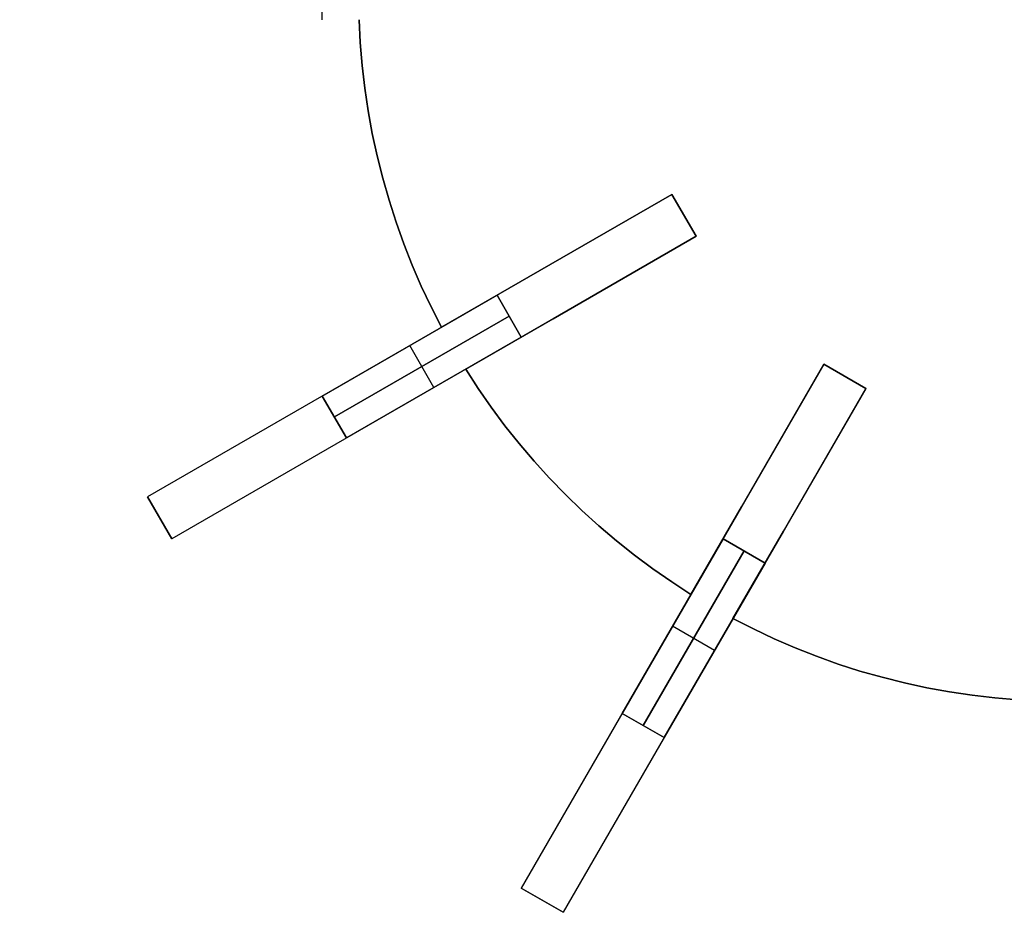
# Model space of a CAD drawing. Header units: millimetres. Extents: x 161 to 3923, y -487 to 1291.
# Tile 31 of 40: x 3303 to 3547, y 45 to 267. Entities that reach past the tile are written whole.
import ezdxf

# ---------------------------------------------------------------- set-up
doc = ezdxf.new("R2010")
doc.units = ezdxf.units.MM
doc.layers.add('Predeterminada', color=7, linetype='Continuous')

msp = doc.modelspace()

# ---------------------------------------------------------------- linework, layer by layer
at = {"layer": 'Predeterminada', "color": 254, "true_color": 0xf3e5b7}
for points in [[(3378.32, 266.76), (3378.32, 278.76)], [(3407.86, 190.51), (3405.27, 195.57), (3402.84, 200.72), (3400.58, 205.94), (3398.5, 211.23), (3396.58, 216.58), (3394.85, 222), (3393.29, 227.47), (3391.9, 232.98), (3390.7, 238.54), (3389.68, 244.14), (3388.84, 249.76), (3388.18, 255.41), (3387.71, 261.08), (3387.43, 266.76)], [(3387.43, 266.76), (3387.71, 261.08), (3388.18, 255.41), (3388.84, 249.76), (3389.68, 244.14), (3390.7, 238.54), (3391.9, 232.98), (3393.29, 227.47), (3394.85, 222), (3396.58, 216.58), (3398.5, 211.23), (3400.58, 205.94), (3402.84, 200.72), (3405.27, 195.57), (3407.86, 190.51)], [(3407.86, 190.51), (3405.27, 195.57), (3402.84, 200.72), (3400.58, 205.94), (3398.5, 211.23), (3396.58, 216.58), (3394.85, 222), (3393.29, 227.47), (3391.9, 232.98), (3390.7, 238.54), (3389.68, 244.14), (3388.84, 249.76), (3388.18, 255.41), (3387.71, 261.08), (3387.43, 266.76)], [(3464.93, 223.46), (3335.02, 148.46)], [(3464.93, 223.46), (3429.52, 203.02)], [(3429.52, 203.02), (3464.93, 223.46)], [(3470.93, 213.06), (3464.93, 223.46)], [(3470.93, 213.06), (3464.93, 223.46)], [(3470.93, 213.06), (3464.93, 223.46)], [(3464.93, 223.46), (3470.93, 213.06)], [(3470.93, 213.06), (3464.93, 223.46)], [(3470.93, 213.06), (3464.93, 223.46)], [(3470.93, 213.06), (3464.93, 223.46)], [(3470.93, 213.06), (3341.02, 138.06)], [(3435.52, 192.62), (3470.93, 213.06)], [(3470.93, 213.06), (3435.52, 192.62)], [(3429.52, 203.02), (3407.86, 190.51)], [(3407.86, 190.51), (3429.52, 203.02)], [(3421.62, 198.46), (3378.32, 173.46)], [(3378.32, 173.46), (3421.62, 198.46)], [(3427.62, 188.06), (3421.62, 198.46)], [(3421.62, 198.46), (3427.62, 188.06)], [(3381.32, 168.26), (3424.62, 193.26)], [(3424.62, 193.26), (3381.32, 168.26)], [(3413.86, 180.12), (3435.52, 192.62)], [(3435.52, 192.62), (3413.86, 180.12)], [(3384.32, 163.06), (3427.62, 188.06)], [(3427.62, 188.06), (3384.32, 163.06)], [(3405.97, 175.56), (3399.97, 185.96)], [(3405.97, 175.56), (3399.97, 185.96)], [(3502.63, 181.36), (3427.63, 51.46)], [(3502.63, 181.36), (3482.19, 145.96)], [(3482.19, 145.96), (3502.63, 181.36)], [(3513.02, 175.36), (3502.63, 181.36)], [(3513.02, 175.36), (3502.63, 181.36)], [(3513.02, 175.36), (3502.63, 181.36)], [(3502.63, 181.36), (3513.02, 175.36)], [(3513.02, 175.36), (3502.63, 181.36)], [(3513.02, 175.36), (3502.63, 181.36)], [(3513.02, 175.36), (3502.63, 181.36)], [(3469.68, 124.29), (3464.9, 127.38), (3460.23, 130.63), (3455.66, 134.02), (3451.21, 137.56), (3446.88, 141.24), (3442.66, 145.06), (3438.58, 149.02), (3434.62, 153.1), (3430.8, 157.32), (3427.12, 161.65), (3423.58, 166.1), (3420.19, 170.67), (3416.95, 175.34), (3413.86, 180.12)], [(3413.86, 180.12), (3416.95, 175.34), (3420.19, 170.67), (3423.58, 166.1), (3427.12, 161.65), (3430.8, 157.32), (3434.62, 153.1), (3438.58, 149.02), (3442.66, 145.06), (3446.88, 141.24), (3451.21, 137.56), (3455.66, 134.02), (3460.23, 130.63), (3464.9, 127.38), (3469.68, 124.29)], [(3469.68, 124.29), (3464.9, 127.38), (3460.23, 130.63), (3455.66, 134.02), (3451.21, 137.56), (3446.88, 141.24), (3442.66, 145.06), (3438.58, 149.02), (3434.62, 153.1), (3430.8, 157.32), (3427.12, 161.65), (3423.58, 166.1), (3420.19, 170.67), (3416.95, 175.34), (3413.86, 180.12)], [(3384.32, 163.06), (3378.32, 173.46)], [(3378.32, 173.46), (3384.32, 163.06)], [(3513.02, 175.36), (3438.02, 45.46)], [(3492.58, 139.96), (3513.02, 175.36)], [(3513.02, 175.36), (3492.58, 139.96)], [(3335.02, 148.46), (3341.02, 138.06)], [(3335.02, 148.46), (3341.02, 138.06)], [(3341.02, 138.06), (3335.02, 148.46)], [(3482.19, 145.96), (3469.68, 124.29)], [(3469.68, 124.29), (3482.19, 145.96)], [(3480.07, 118.29), (3492.58, 139.96)], [(3492.58, 139.96), (3480.07, 118.29)], [(3477.63, 138.06), (3452.63, 94.76)], [(3452.63, 94.76), (3477.63, 138.06)], [(3488.02, 132.06), (3477.63, 138.06)], [(3477.63, 138.06), (3488.02, 132.06)], [(3457.82, 91.76), (3482.82, 135.06)], [(3482.82, 135.06), (3457.82, 91.76)], [(3463.02, 88.76), (3488.02, 132.06)], [(3488.02, 132.06), (3463.02, 88.76)], [(3556.32, 97.86), (3550.64, 98.15), (3544.97, 98.62), (3539.32, 99.28), (3533.7, 100.12), (3528.1, 101.14), (3522.55, 102.34), (3517.03, 103.72), (3511.56, 105.28), (3506.14, 107.02), (3500.79, 108.94), (3495.5, 111.02), (3490.28, 113.28), (3485.13, 115.7), (3480.07, 118.29)], [(3480.07, 118.29), (3485.13, 115.7), (3490.28, 113.28), (3495.5, 111.02), (3500.79, 108.94), (3506.14, 107.02), (3511.56, 105.28), (3517.03, 103.72), (3522.55, 102.34), (3528.1, 101.14), (3533.7, 100.12), (3539.32, 99.28), (3544.97, 98.62), (3550.64, 98.15), (3556.32, 97.86)], [(3556.32, 97.86), (3550.64, 98.15), (3544.97, 98.62), (3539.32, 99.28), (3533.7, 100.12), (3528.1, 101.14), (3522.55, 102.34), (3517.03, 103.72), (3511.56, 105.28), (3506.14, 107.02), (3500.79, 108.94), (3495.5, 111.02), (3490.28, 113.28), (3485.13, 115.7), (3480.07, 118.29)], [(3475.52, 110.41), (3465.13, 116.41)], [(3475.52, 110.41), (3465.13, 116.41)], [(3463.02, 88.76), (3452.63, 94.76)], [(3452.63, 94.76), (3463.02, 88.76)], [(3427.63, 51.46), (3438.02, 45.46)], [(3438.02, 45.46), (3427.63, 51.46)], [(3438.02, 45.46), (3427.63, 51.46)]]:
    msp.add_lwpolyline(points, dxfattribs=at)
at = {"layer": 'Predeterminada', "color": 254, "true_color": 0xf3e5b7, "extrusion": (0, 1, 0)}
for points in [[(-3353.32, 361.18), (-3351.62, 361.21), (-3349.91, 361.3), (-3348.21, 361.44), (-3346.51, 361.65), (-3344.83, 361.91), (-3343.15, 362.23), (-3341.48, 362.6), (-3339.83, 363.04), (-3338.2, 363.52), (-3336.58, 364.07), (-3334.98, 364.67), (-3333.4, 365.32), (-3331.85, 366.03), (-3330.32, 366.79), (-3328.82, 367.6), (-3327.34, 368.46), (-3325.9, 369.37), (-3324.49, 370.33), (-3323.11, 371.34), (-3321.77, 372.4), (-3320.46, 373.5), (-3319.19, 374.64), (-3317.97, 375.83), (-3316.78, 377.05), (-3315.64, 378.32), (-3314.54, 379.63), (-3313.48, 380.97), (-3312.47, 382.35), (-3311.51, 383.76), (-3310.6, 385.2), (-3309.74, 386.68), (-3308.93, 388.18), (-3308.17, 389.71), (-3307.46, 391.26), (-3306.81, 392.84), (-3306.21, 394.44), (-3305.66, 396.06), (-3305.18, 397.69), (-3304.74, 399.34), (-3304.37, 401.01), (-3304.05, 402.69), (-3303.79, 404.37), (-3303.58, 406.07), (-3303.44, 407.77), (-3303.35, 409.47), (-3303.32, 411.18)], [(-3403.32, 811.18), (-3405.03, 811.15), (-3406.73, 811.06), (-3408.44, 810.92), (-3410.13, 810.72), (-3411.82, 810.45), (-3413.49, 810.14), (-3415.16, 809.76), (-3416.81, 809.33), (-3418.45, 808.84), (-3420.07, 808.29), (-3421.66, 807.69), (-3423.24, 807.04), (-3424.8, 806.33), (-3426.33, 805.58), (-3427.83, 804.76), (-3429.3, 803.9), (-3430.74, 802.99), (-3432.16, 802.03), (-3433.53, 801.02), (-3434.88, 799.97), (-3436.18, 798.87), (-3437.45, 797.72), (-3438.68, 796.54), (-3439.86, 795.31), (-3441.01, 794.04), (-3442.11, 792.74), (-3443.16, 791.39), (-3444.17, 790.01), (-3445.13, 788.6), (-3446.04, 787.16), (-3446.91, 785.69), (-3447.72, 784.18), (-3448.48, 782.66), (-3449.18, 781.1), (-3449.84, 779.52), (-3450.44, 777.92), (-3450.98, 776.31), (-3451.47, 774.67), (-3451.9, 773.02), (-3452.28, 771.35), (-3452.6, 769.68), (-3452.86, 767.99), (-3453.06, 766.29), (-3453.21, 764.59), (-3453.29, 762.89), (-3453.32, 761.18)]]:
    msp.add_lwpolyline(points, dxfattribs=at)
at = {"layer": 'Predeterminada', "color": 254, "true_color": 0xf3e5b7, "extrusion": (-0.5, 0.866025, -3.86967e-14)}
msp.add_lwpolyline([(-3112.44, 386.18), (-3112.41, 384.47), (-3112.33, 382.77), (-3112.18, 381.07), (-3111.98, 379.37), (-3111.71, 377.69), (-3111.4, 376.01), (-3111.02, 374.34), (-3110.59, 372.69), (-3110.1, 371.06), (-3109.55, 369.44), (-3108.96, 367.84), (-3108.3, 366.26), (-3107.6, 364.71), (-3106.84, 363.18), (-3106.02, 361.68), (-3105.16, 360.2), (-3104.25, 358.76), (-3103.29, 357.35), (-3102.28, 355.97), (-3101.23, 354.63), (-3100.13, 353.32), (-3098.98, 352.05), (-3097.8, 350.83), (-3096.57, 349.64), (-3095.3, 348.5), (-3094, 347.4), (-3092.65, 346.34), (-3091.28, 345.33), (-3089.86, 344.37), (-3088.42, 343.46), (-3086.95, 342.6), (-3085.44, 341.79), (-3083.92, 341.03), (-3082.36, 340.32), (-3080.78, 339.67), (-3079.19, 339.07), (-3077.57, 338.52), (-3075.93, 338.04), (-3074.28, 337.6), (-3072.61, 337.23), (-3070.94, 336.91), (-3069.25, 336.65), (-3067.55, 336.44), (-3065.85, 336.3), (-3064.15, 336.21), (-3062.44, 336.18)], dxfattribs=at)
at = {"layer": 'Predeterminada', "color": 254, "true_color": 0xf3e5b7, "extrusion": (-0.5, 0.866025, 1.80199e-14)}
msp.add_lwpolyline([(-3062.44, 786.18), (-3064.15, 786.15), (-3065.85, 786.06), (-3067.55, 785.92), (-3069.25, 785.72), (-3070.94, 785.45), (-3072.61, 785.14), (-3074.28, 784.76), (-3075.93, 784.33), (-3077.57, 783.84), (-3079.19, 783.29), (-3080.78, 782.69), (-3082.36, 782.04), (-3083.92, 781.33), (-3085.44, 780.58), (-3086.95, 779.76), (-3088.42, 778.9), (-3089.86, 777.99), (-3091.28, 777.03), (-3092.65, 776.02), (-3094, 774.97), (-3095.3, 773.87), (-3096.57, 772.72), (-3097.8, 771.54), (-3098.98, 770.31), (-3100.13, 769.04), (-3101.23, 767.74), (-3102.28, 766.39), (-3103.29, 765.01), (-3104.25, 763.6), (-3105.16, 762.16), (-3106.02, 760.69), (-3106.84, 759.18), (-3107.6, 757.66), (-3108.3, 756.1), (-3108.96, 754.52), (-3109.55, 752.92), (-3110.1, 751.31), (-3110.59, 749.67), (-3111.02, 748.02), (-3111.4, 746.35), (-3111.71, 744.68), (-3111.98, 742.99), (-3112.18, 741.29), (-3112.33, 739.59), (-3112.41, 737.89), (-3112.44, 736.18)], dxfattribs=at)
at = {"layer": 'Predeterminada', "color": 254, "true_color": 0xf3e5b7, "extrusion": (1, 0, 0)}
for points in [[(223.46, 614.18), (223.46, 386.18)], [(223.46, 736.18), (223.46, 626.18)], [(218.26, 614.18), (218.26, 386.18)], [(218.26, 736.18), (218.26, 626.18)], [(213.06, 614.18), (213.06, 386.18)], [(213.06, 736.18), (213.06, 626.18)], [(190.51, 614.18), (190.51, 626.18)], [(185.96, 336.18), (185.96, 786.18)], [(181.36, 614.18), (181.36, 361.18)], [(181.36, 711.18), (181.36, 626.18)], [(180.12, 614.18), (180.12, 626.18)], [(178.36, 614.18), (178.36, 361.18)], [(178.36, 711.18), (178.36, 626.18)], [(175.56, 336.18), (175.56, 786.18)], [(175.36, 614.18), (175.36, 361.18)], [(175.36, 711.18), (175.36, 626.18)], [(148.46, 386.18), (148.46, 736.18)], [(143.26, 386.18), (143.26, 736.18)], [(138.06, 386.18), (138.06, 736.18)], [(124.29, 614.18), (124.29, 626.18)], [(118.29, 614.18), (118.29, 626.18)], [(116.41, 311.18), (116.41, 761.18)], [(110.41, 311.18), (110.41, 761.18)], [(51.46, 361.18), (51.46, 711.18)], [(48.46, 361.18), (48.46, 711.18)], [(45.46, 361.18), (45.46, 711.18)]]:
    msp.add_lwpolyline(points, dxfattribs=at)
at = {"layer": 'Predeterminada', "color": 254, "true_color": 0xf3e5b7, "extrusion": (-0.5, 0.866025, -4.46886e-13)}
msp.add_lwpolyline([(-3112.44, 386.18), (-3112.41, 384.47), (-3112.33, 382.77), (-3112.18, 381.07), (-3111.98, 379.37), (-3111.71, 377.69), (-3111.4, 376.01), (-3111.02, 374.34), (-3110.59, 372.69), (-3110.1, 371.06), (-3109.55, 369.44), (-3108.96, 367.84), (-3108.3, 366.26), (-3107.6, 364.71), (-3106.84, 363.18), (-3106.02, 361.68), (-3105.16, 360.2), (-3104.25, 358.76), (-3103.29, 357.35), (-3102.28, 355.97), (-3101.23, 354.63), (-3100.13, 353.32), (-3098.98, 352.05), (-3097.8, 350.83), (-3096.57, 349.64), (-3095.3, 348.5), (-3094, 347.4), (-3092.65, 346.34), (-3091.28, 345.33), (-3089.86, 344.37), (-3088.42, 343.46), (-3086.95, 342.6), (-3085.44, 341.79), (-3083.92, 341.03), (-3082.36, 340.32), (-3080.78, 339.67), (-3079.19, 339.07), (-3077.57, 338.52), (-3075.93, 338.04), (-3074.28, 337.6), (-3072.61, 337.23), (-3070.94, 336.91), (-3069.25, 336.65), (-3067.55, 336.44), (-3065.85, 336.3), (-3064.15, 336.21), (-3062.44, 336.18)], dxfattribs=at)
at = {"layer": 'Predeterminada', "color": 254, "true_color": 0xf3e5b7, "extrusion": (-0.5, 0.866025, 1.16458e-13)}
msp.add_lwpolyline([(-3062.44, 786.18), (-3064.15, 786.15), (-3065.85, 786.06), (-3067.55, 785.92), (-3069.25, 785.72), (-3070.94, 785.45), (-3072.61, 785.14), (-3074.28, 784.76), (-3075.93, 784.33), (-3077.57, 783.84), (-3079.19, 783.29), (-3080.78, 782.69), (-3082.36, 782.04), (-3083.92, 781.33), (-3085.44, 780.58), (-3086.95, 779.76), (-3088.42, 778.9), (-3089.86, 777.99), (-3091.28, 777.03), (-3092.65, 776.02), (-3094, 774.97), (-3095.3, 773.87), (-3096.57, 772.72), (-3097.8, 771.54), (-3098.98, 770.31), (-3100.13, 769.04), (-3101.23, 767.74), (-3102.28, 766.39), (-3103.29, 765.01), (-3104.25, 763.6), (-3105.16, 762.16), (-3106.02, 760.69), (-3106.84, 759.18), (-3107.6, 757.66), (-3108.3, 756.1), (-3108.96, 754.52), (-3109.55, 752.92), (-3110.1, 751.31), (-3110.59, 749.67), (-3111.02, 748.02), (-3111.4, 746.35), (-3111.71, 744.68), (-3111.98, 742.99), (-3112.18, 741.29), (-3112.33, 739.59), (-3112.41, 737.89), (-3112.44, 736.18)], dxfattribs=at)
at = {"layer": 'Predeterminada', "color": 254, "true_color": 0xf3e5b7, "extrusion": (-0.5, 0.866025, -2.47814e-14)}
msp.add_lwpolyline([(-3112.44, 386.18), (-3112.41, 384.47), (-3112.33, 382.77), (-3112.18, 381.07), (-3111.98, 379.37), (-3111.71, 377.69), (-3111.4, 376.01), (-3111.02, 374.34), (-3110.59, 372.69), (-3110.1, 371.06), (-3109.55, 369.44), (-3108.96, 367.84), (-3108.3, 366.26), (-3107.6, 364.71), (-3106.84, 363.18), (-3106.02, 361.68), (-3105.16, 360.2), (-3104.25, 358.76), (-3103.29, 357.35), (-3102.28, 355.97), (-3101.23, 354.63), (-3100.13, 353.32), (-3098.98, 352.05), (-3097.8, 350.83), (-3096.57, 349.64), (-3095.3, 348.5), (-3094, 347.4), (-3092.65, 346.34), (-3091.28, 345.33), (-3089.86, 344.37), (-3088.42, 343.46), (-3086.95, 342.6), (-3085.44, 341.79), (-3083.92, 341.03), (-3082.36, 340.32), (-3080.78, 339.67), (-3079.19, 339.07), (-3077.57, 338.52), (-3075.93, 338.04), (-3074.28, 337.6), (-3072.61, 337.23), (-3070.94, 336.91), (-3069.25, 336.65), (-3067.55, 336.44), (-3065.85, 336.3), (-3064.15, 336.21), (-3062.44, 336.18)], dxfattribs=at)
at = {"layer": 'Predeterminada', "color": 254, "true_color": 0xf3e5b7, "extrusion": (-0.5, 0.866025, 1.81012e-14)}
msp.add_lwpolyline([(-3062.44, 786.18), (-3064.15, 786.15), (-3065.85, 786.06), (-3067.55, 785.92), (-3069.25, 785.72), (-3070.94, 785.45), (-3072.61, 785.14), (-3074.28, 784.76), (-3075.93, 784.33), (-3077.57, 783.84), (-3079.19, 783.29), (-3080.78, 782.69), (-3082.36, 782.04), (-3083.92, 781.33), (-3085.44, 780.58), (-3086.95, 779.76), (-3088.42, 778.9), (-3089.86, 777.99), (-3091.28, 777.03), (-3092.65, 776.02), (-3094, 774.97), (-3095.3, 773.87), (-3096.57, 772.72), (-3097.8, 771.54), (-3098.98, 770.31), (-3100.13, 769.04), (-3101.23, 767.74), (-3102.28, 766.39), (-3103.29, 765.01), (-3104.25, 763.6), (-3105.16, 762.16), (-3106.02, 760.69), (-3106.84, 759.18), (-3107.6, 757.66), (-3108.3, 756.1), (-3108.96, 754.52), (-3109.55, 752.92), (-3110.1, 751.31), (-3110.59, 749.67), (-3111.02, 748.02), (-3111.4, 746.35), (-3111.71, 744.68), (-3111.98, 742.99), (-3112.18, 741.29), (-3112.33, 739.59), (-3112.41, 737.89), (-3112.44, 736.18)], dxfattribs=at)
at = {"layer": 'Predeterminada', "color": 254, "true_color": 0xf3e5b7, "extrusion": (0.866025, -0.5, -8.33847e-15)}
msp.add_lwpolyline([(1908.38, 361.18), (1908.35, 359.47), (1908.26, 357.77), (1908.12, 356.07), (1907.91, 354.37), (1907.65, 352.69), (1907.33, 351.01), (1906.96, 349.34), (1906.52, 347.69), (1906.04, 346.06), (1905.49, 344.44), (1904.89, 342.84), (1904.24, 341.26), (1903.53, 339.71), (1902.77, 338.18), (1901.96, 336.68), (1901.1, 335.2), (1900.19, 333.76), (1899.23, 332.35), (1898.22, 330.97), (1897.16, 329.63), (1896.06, 328.32), (1894.92, 327.05), (1893.73, 325.83), (1892.51, 324.64), (1891.24, 323.5), (1889.93, 322.4), (1888.59, 321.34), (1887.21, 320.33), (1885.8, 319.37), (1884.36, 318.46), (1882.88, 317.6), (1881.38, 316.79), (1879.85, 316.03), (1878.3, 315.32), (1876.72, 314.67), (1875.12, 314.07), (1873.5, 313.52), (1871.87, 313.04), (1870.22, 312.6), (1868.55, 312.23), (1866.87, 311.91), (1865.19, 311.65), (1863.49, 311.44), (1861.79, 311.3), (1860.09, 311.21), (1858.38, 311.18)], dxfattribs=at)
at = {"layer": 'Predeterminada', "color": 254, "true_color": 0xf3e5b7, "extrusion": (0.866025, -0.5, 1.04817e-14)}
msp.add_lwpolyline([(1858.38, 761.18), (1860.09, 761.15), (1861.79, 761.06), (1863.49, 760.92), (1865.19, 760.72), (1866.87, 760.45), (1868.55, 760.14), (1870.22, 759.76), (1871.87, 759.33), (1873.5, 758.84), (1875.12, 758.29), (1876.72, 757.69), (1878.3, 757.04), (1879.85, 756.33), (1881.38, 755.58), (1882.88, 754.76), (1884.36, 753.9), (1885.8, 752.99), (1887.21, 752.03), (1888.59, 751.02), (1889.93, 749.97), (1891.24, 748.87), (1892.51, 747.72), (1893.73, 746.54), (1894.92, 745.31), (1896.06, 744.04), (1897.16, 742.74), (1898.22, 741.39), (1899.23, 740.01), (1900.19, 738.6), (1901.1, 737.16), (1901.96, 735.69), (1902.77, 734.18), (1903.53, 732.66), (1904.24, 731.1), (1904.89, 729.52), (1905.49, 727.92), (1906.04, 726.31), (1906.52, 724.67), (1906.96, 723.02), (1907.33, 721.35), (1907.65, 719.68), (1907.91, 717.99), (1908.12, 716.29), (1908.26, 714.59), (1908.35, 712.89), (1908.38, 711.18)], dxfattribs=at)
at = {"layer": 'Predeterminada', "color": 254, "true_color": 0xf3e5b7, "extrusion": (0.866025, -0.5, -1.60686e-13)}
msp.add_lwpolyline([(1908.38, 361.18), (1908.35, 359.47), (1908.26, 357.77), (1908.12, 356.07), (1907.91, 354.37), (1907.65, 352.69), (1907.33, 351.01), (1906.96, 349.34), (1906.52, 347.69), (1906.04, 346.06), (1905.49, 344.44), (1904.89, 342.84), (1904.24, 341.26), (1903.53, 339.71), (1902.77, 338.18), (1901.96, 336.68), (1901.1, 335.2), (1900.19, 333.76), (1899.23, 332.35), (1898.22, 330.97), (1897.16, 329.63), (1896.06, 328.32), (1894.92, 327.05), (1893.73, 325.83), (1892.51, 324.64), (1891.24, 323.5), (1889.93, 322.4), (1888.59, 321.34), (1887.21, 320.33), (1885.8, 319.37), (1884.36, 318.46), (1882.88, 317.6), (1881.38, 316.79), (1879.85, 316.03), (1878.3, 315.32), (1876.72, 314.67), (1875.12, 314.07), (1873.5, 313.52), (1871.87, 313.04), (1870.22, 312.6), (1868.55, 312.23), (1866.87, 311.91), (1865.19, 311.65), (1863.49, 311.44), (1861.79, 311.3), (1860.09, 311.21), (1858.38, 311.18)], dxfattribs=at)
at = {"layer": 'Predeterminada', "color": 254, "true_color": 0xf3e5b7, "extrusion": (0.866025, -0.5, -3.32944e-13)}
msp.add_lwpolyline([(1858.38, 761.18), (1860.09, 761.15), (1861.79, 761.06), (1863.49, 760.92), (1865.19, 760.72), (1866.87, 760.45), (1868.55, 760.14), (1870.22, 759.76), (1871.87, 759.33), (1873.5, 758.84), (1875.12, 758.29), (1876.72, 757.69), (1878.3, 757.04), (1879.85, 756.33), (1881.38, 755.58), (1882.88, 754.76), (1884.36, 753.9), (1885.8, 752.99), (1887.21, 752.03), (1888.59, 751.02), (1889.93, 749.97), (1891.24, 748.87), (1892.51, 747.72), (1893.73, 746.54), (1894.92, 745.31), (1896.06, 744.04), (1897.16, 742.74), (1898.22, 741.39), (1899.23, 740.01), (1900.19, 738.6), (1901.1, 737.16), (1901.96, 735.69), (1902.77, 734.18), (1903.53, 732.66), (1904.24, 731.1), (1904.89, 729.52), (1905.49, 727.92), (1906.04, 726.31), (1906.52, 724.67), (1906.96, 723.02), (1907.33, 721.35), (1907.65, 719.68), (1907.91, 717.99), (1908.12, 716.29), (1908.26, 714.59), (1908.35, 712.89), (1908.38, 711.18)], dxfattribs=at)
at = {"layer": 'Predeterminada', "color": 254, "true_color": 0xf3e5b7, "extrusion": (-0.5, 0.866025, -1.40603e-14)}
msp.add_lwpolyline([(-2962.44, 736.18), (-2962.47, 737.89), (-2962.56, 739.59), (-2962.7, 741.29), (-2962.91, 742.99), (-2963.17, 744.68), (-2963.49, 746.35), (-2963.86, 748.02), (-2964.3, 749.67), (-2964.78, 751.31), (-2965.33, 752.92), (-2965.93, 754.52), (-2966.58, 756.1), (-2967.29, 757.66), (-2968.05, 759.18), (-2968.86, 760.69), (-2969.72, 762.16), (-2970.63, 763.6), (-2971.59, 765.01), (-2972.6, 766.39), (-2973.66, 767.74), (-2974.76, 769.04), (-2975.9, 770.31), (-2977.09, 771.54), (-2978.31, 772.72), (-2979.58, 773.87), (-2980.89, 774.97), (-2982.23, 776.02), (-2983.61, 777.03), (-2985.02, 777.99), (-2986.46, 778.9), (-2987.94, 779.76), (-2989.44, 780.58), (-2990.97, 781.33), (-2992.52, 782.04), (-2994.1, 782.69), (-2995.7, 783.29), (-2997.32, 783.84), (-2998.95, 784.33), (-3000.6, 784.76), (-3002.27, 785.14), (-3003.95, 785.45), (-3005.63, 785.72), (-3007.33, 785.92), (-3009.03, 786.06), (-3010.73, 786.15), (-3012.44, 786.18)], dxfattribs=at)
at = {"layer": 'Predeterminada', "color": 254, "true_color": 0xf3e5b7, "extrusion": (-0.5, 0.866025, 1.75502e-14)}
msp.add_lwpolyline([(-3012.44, 336.18), (-3010.73, 336.21), (-3009.03, 336.3), (-3007.33, 336.44), (-3005.63, 336.65), (-3003.95, 336.91), (-3002.27, 337.23), (-3000.6, 337.6), (-2998.95, 338.04), (-2997.32, 338.52), (-2995.7, 339.07), (-2994.1, 339.67), (-2992.52, 340.32), (-2990.97, 341.03), (-2989.44, 341.79), (-2987.94, 342.6), (-2986.46, 343.46), (-2985.02, 344.37), (-2983.61, 345.33), (-2982.23, 346.34), (-2980.89, 347.4), (-2979.58, 348.5), (-2978.31, 349.64), (-2977.09, 350.83), (-2975.9, 352.05), (-2974.76, 353.32), (-2973.66, 354.63), (-2972.6, 355.97), (-2971.59, 357.35), (-2970.63, 358.76), (-2969.72, 360.2), (-2968.86, 361.68), (-2968.05, 363.18), (-2967.29, 364.71), (-2966.58, 366.26), (-2965.93, 367.84), (-2965.33, 369.44), (-2964.78, 371.06), (-2964.3, 372.69), (-2963.86, 374.34), (-2963.49, 376.01), (-2963.17, 377.69), (-2962.91, 379.37), (-2962.7, 381.07), (-2962.56, 382.77), (-2962.47, 384.47), (-2962.44, 386.18)], dxfattribs=at)
at = {"layer": 'Predeterminada', "color": 254, "true_color": 0xf3e5b7, "extrusion": (0.866025, -0.5, -2.02533e-14)}
msp.add_lwpolyline([(1908.38, 361.18), (1908.35, 359.47), (1908.26, 357.77), (1908.12, 356.07), (1907.91, 354.37), (1907.65, 352.69), (1907.33, 351.01), (1906.96, 349.34), (1906.52, 347.69), (1906.04, 346.06), (1905.49, 344.44), (1904.89, 342.84), (1904.24, 341.26), (1903.53, 339.71), (1902.77, 338.18), (1901.96, 336.68), (1901.1, 335.2), (1900.19, 333.76), (1899.23, 332.35), (1898.22, 330.97), (1897.16, 329.63), (1896.06, 328.32), (1894.92, 327.05), (1893.73, 325.83), (1892.51, 324.64), (1891.24, 323.5), (1889.93, 322.4), (1888.59, 321.34), (1887.21, 320.33), (1885.8, 319.37), (1884.36, 318.46), (1882.88, 317.6), (1881.38, 316.79), (1879.85, 316.03), (1878.3, 315.32), (1876.72, 314.67), (1875.12, 314.07), (1873.5, 313.52), (1871.87, 313.04), (1870.22, 312.6), (1868.55, 312.23), (1866.87, 311.91), (1865.19, 311.65), (1863.49, 311.44), (1861.79, 311.3), (1860.09, 311.21), (1858.38, 311.18)], dxfattribs=at)
at = {"layer": 'Predeterminada', "color": 254, "true_color": 0xf3e5b7, "extrusion": (0.866025, -0.5, 7.44796e-15)}
msp.add_lwpolyline([(1858.38, 761.18), (1860.09, 761.15), (1861.79, 761.06), (1863.49, 760.92), (1865.19, 760.72), (1866.87, 760.45), (1868.55, 760.14), (1870.22, 759.76), (1871.87, 759.33), (1873.5, 758.84), (1875.12, 758.29), (1876.72, 757.69), (1878.3, 757.04), (1879.85, 756.33), (1881.38, 755.58), (1882.88, 754.76), (1884.36, 753.9), (1885.8, 752.99), (1887.21, 752.03), (1888.59, 751.02), (1889.93, 749.97), (1891.24, 748.87), (1892.51, 747.72), (1893.73, 746.54), (1894.92, 745.31), (1896.06, 744.04), (1897.16, 742.74), (1898.22, 741.39), (1899.23, 740.01), (1900.19, 738.6), (1901.1, 737.16), (1901.96, 735.69), (1902.77, 734.18), (1903.53, 732.66), (1904.24, 731.1), (1904.89, 729.52), (1905.49, 727.92), (1906.04, 726.31), (1906.52, 724.67), (1906.96, 723.02), (1907.33, 721.35), (1907.65, 719.68), (1907.91, 717.99), (1908.12, 716.29), (1908.26, 714.59), (1908.35, 712.89), (1908.38, 711.18)], dxfattribs=at)
at = {"layer": 'Predeterminada', "color": 254, "true_color": 0xf3e5b7, "extrusion": (-0.5, 0.866025, -7.99692e-13)}
msp.add_lwpolyline([(-2962.44, 736.18), (-2962.47, 737.89), (-2962.56, 739.59), (-2962.7, 741.29), (-2962.91, 742.99), (-2963.17, 744.68), (-2963.49, 746.35), (-2963.86, 748.02), (-2964.3, 749.67), (-2964.78, 751.31), (-2965.33, 752.92), (-2965.93, 754.52), (-2966.58, 756.1), (-2967.29, 757.66), (-2968.05, 759.18), (-2968.86, 760.69), (-2969.72, 762.16), (-2970.63, 763.6), (-2971.59, 765.01), (-2972.6, 766.39), (-2973.66, 767.74), (-2974.76, 769.04), (-2975.9, 770.31), (-2977.09, 771.54), (-2978.31, 772.72), (-2979.58, 773.87), (-2980.89, 774.97), (-2982.23, 776.02), (-2983.61, 777.03), (-2985.02, 777.99), (-2986.46, 778.9), (-2987.94, 779.76), (-2989.44, 780.58), (-2990.97, 781.33), (-2992.52, 782.04), (-2994.1, 782.69), (-2995.7, 783.29), (-2997.32, 783.84), (-2998.95, 784.33), (-3000.6, 784.76), (-3002.27, 785.14), (-3003.95, 785.45), (-3005.63, 785.72), (-3007.33, 785.92), (-3009.03, 786.06), (-3010.73, 786.15), (-3012.44, 786.18)], dxfattribs=at)
at = {"layer": 'Predeterminada', "color": 254, "true_color": 0xf3e5b7, "extrusion": (-0.5, 0.866025, 5.74631e-14)}
msp.add_lwpolyline([(-3012.44, 336.18), (-3010.73, 336.21), (-3009.03, 336.3), (-3007.33, 336.44), (-3005.63, 336.65), (-3003.95, 336.91), (-3002.27, 337.23), (-3000.6, 337.6), (-2998.95, 338.04), (-2997.32, 338.52), (-2995.7, 339.07), (-2994.1, 339.67), (-2992.52, 340.32), (-2990.97, 341.03), (-2989.44, 341.79), (-2987.94, 342.6), (-2986.46, 343.46), (-2985.02, 344.37), (-2983.61, 345.33), (-2982.23, 346.34), (-2980.89, 347.4), (-2979.58, 348.5), (-2978.31, 349.64), (-2977.09, 350.83), (-2975.9, 352.05), (-2974.76, 353.32), (-2973.66, 354.63), (-2972.6, 355.97), (-2971.59, 357.35), (-2970.63, 358.76), (-2969.72, 360.2), (-2968.86, 361.68), (-2968.05, 363.18), (-2967.29, 364.71), (-2966.58, 366.26), (-2965.93, 367.84), (-2965.33, 369.44), (-2964.78, 371.06), (-2964.3, 372.69), (-2963.86, 374.34), (-2963.49, 376.01), (-2963.17, 377.69), (-2962.91, 379.37), (-2962.7, 381.07), (-2962.56, 382.77), (-2962.47, 384.47), (-2962.44, 386.18)], dxfattribs=at)
at = {"layer": 'Predeterminada', "color": 254, "true_color": 0xf3e5b7, "extrusion": (-0.5, 0.866025, -1.60587e-14)}
msp.add_lwpolyline([(-2962.44, 736.18), (-2962.47, 737.89), (-2962.56, 739.59), (-2962.7, 741.29), (-2962.91, 742.99), (-2963.17, 744.68), (-2963.49, 746.35), (-2963.86, 748.02), (-2964.3, 749.67), (-2964.78, 751.31), (-2965.33, 752.92), (-2965.93, 754.52), (-2966.58, 756.1), (-2967.29, 757.66), (-2968.05, 759.18), (-2968.86, 760.69), (-2969.72, 762.16), (-2970.63, 763.6), (-2971.59, 765.01), (-2972.6, 766.39), (-2973.66, 767.74), (-2974.76, 769.04), (-2975.9, 770.31), (-2977.09, 771.54), (-2978.31, 772.72), (-2979.58, 773.87), (-2980.89, 774.97), (-2982.23, 776.02), (-2983.61, 777.03), (-2985.02, 777.99), (-2986.46, 778.9), (-2987.94, 779.76), (-2989.44, 780.58), (-2990.97, 781.33), (-2992.52, 782.04), (-2994.1, 782.69), (-2995.7, 783.29), (-2997.32, 783.84), (-2998.95, 784.33), (-3000.6, 784.76), (-3002.27, 785.14), (-3003.95, 785.45), (-3005.63, 785.72), (-3007.33, 785.92), (-3009.03, 786.06), (-3010.73, 786.15), (-3012.44, 786.18)], dxfattribs=at)
at = {"layer": 'Predeterminada', "color": 254, "true_color": 0xf3e5b7, "extrusion": (-0.5, 0.866025, 1.95748e-14)}
msp.add_lwpolyline([(-3012.44, 336.18), (-3010.73, 336.21), (-3009.03, 336.3), (-3007.33, 336.44), (-3005.63, 336.65), (-3003.95, 336.91), (-3002.27, 337.23), (-3000.6, 337.6), (-2998.95, 338.04), (-2997.32, 338.52), (-2995.7, 339.07), (-2994.1, 339.67), (-2992.52, 340.32), (-2990.97, 341.03), (-2989.44, 341.79), (-2987.94, 342.6), (-2986.46, 343.46), (-2985.02, 344.37), (-2983.61, 345.33), (-2982.23, 346.34), (-2980.89, 347.4), (-2979.58, 348.5), (-2978.31, 349.64), (-2977.09, 350.83), (-2975.9, 352.05), (-2974.76, 353.32), (-2973.66, 354.63), (-2972.6, 355.97), (-2971.59, 357.35), (-2970.63, 358.76), (-2969.72, 360.2), (-2968.86, 361.68), (-2968.05, 363.18), (-2967.29, 364.71), (-2966.58, 366.26), (-2965.93, 367.84), (-2965.33, 369.44), (-2964.78, 371.06), (-2964.3, 372.69), (-2963.86, 374.34), (-2963.49, 376.01), (-2963.17, 377.69), (-2962.91, 379.37), (-2962.7, 381.07), (-2962.56, 382.77), (-2962.47, 384.47), (-2962.44, 386.18)], dxfattribs=at)
at = {"layer": 'Predeterminada', "color": 254, "true_color": 0xf3e5b7, "extrusion": (0.866025, -0.5, -2.07259e-14)}
msp.add_lwpolyline([(1758.38, 711.18), (1758.41, 712.89), (1758.49, 714.59), (1758.64, 716.29), (1758.84, 717.99), (1759.11, 719.68), (1759.42, 721.35), (1759.8, 723.02), (1760.23, 724.67), (1760.72, 726.31), (1761.27, 727.92), (1761.86, 729.52), (1762.52, 731.1), (1763.22, 732.66), (1763.98, 734.18), (1764.8, 735.69), (1765.66, 737.16), (1766.57, 738.6), (1767.53, 740.01), (1768.54, 741.39), (1769.59, 742.74), (1770.69, 744.04), (1771.84, 745.31), (1773.02, 746.54), (1774.25, 747.72), (1775.52, 748.87), (1776.82, 749.97), (1778.17, 751.02), (1779.54, 752.03), (1780.96, 752.99), (1782.4, 753.9), (1783.87, 754.76), (1785.38, 755.58), (1786.9, 756.33), (1788.46, 757.04), (1790.04, 757.69), (1791.63, 758.29), (1793.25, 758.84), (1794.89, 759.33), (1796.54, 759.76), (1798.21, 760.14), (1799.88, 760.45), (1801.57, 760.72), (1803.27, 760.92), (1804.97, 761.06), (1806.67, 761.15), (1808.38, 761.18)], dxfattribs=at)
at = {"layer": 'Predeterminada', "color": 254, "true_color": 0xf3e5b7, "extrusion": (0.866025, -0.5, 2.04662e-14)}
msp.add_lwpolyline([(1808.38, 311.18), (1806.67, 311.21), (1804.97, 311.3), (1803.27, 311.44), (1801.57, 311.65), (1799.88, 311.91), (1798.21, 312.23), (1796.54, 312.6), (1794.89, 313.04), (1793.25, 313.52), (1791.63, 314.07), (1790.04, 314.67), (1788.46, 315.32), (1786.9, 316.03), (1785.38, 316.79), (1783.87, 317.6), (1782.4, 318.46), (1780.96, 319.37), (1779.54, 320.33), (1778.17, 321.34), (1776.82, 322.4), (1775.52, 323.5), (1774.25, 324.64), (1773.02, 325.83), (1771.84, 327.05), (1770.69, 328.32), (1769.59, 329.63), (1768.54, 330.97), (1767.53, 332.35), (1766.57, 333.76), (1765.66, 335.2), (1764.8, 336.68), (1763.98, 338.18), (1763.22, 339.71), (1762.52, 341.26), (1761.86, 342.84), (1761.27, 344.44), (1760.72, 346.06), (1760.23, 347.69), (1759.8, 349.34), (1759.42, 351.01), (1759.11, 352.69), (1758.84, 354.37), (1758.64, 356.07), (1758.49, 357.77), (1758.41, 359.47), (1758.38, 361.18)], dxfattribs=at)
at = {"layer": 'Predeterminada', "color": 254, "true_color": 0xf3e5b7, "extrusion": (0.866025, -0.5, -2.22205e-13)}
msp.add_lwpolyline([(1758.38, 711.18), (1758.41, 712.89), (1758.49, 714.59), (1758.64, 716.29), (1758.84, 717.99), (1759.11, 719.68), (1759.42, 721.35), (1759.8, 723.02), (1760.23, 724.67), (1760.72, 726.31), (1761.27, 727.92), (1761.86, 729.52), (1762.52, 731.1), (1763.22, 732.66), (1763.98, 734.18), (1764.8, 735.69), (1765.66, 737.16), (1766.57, 738.6), (1767.53, 740.01), (1768.54, 741.39), (1769.59, 742.74), (1770.69, 744.04), (1771.84, 745.31), (1773.02, 746.54), (1774.25, 747.72), (1775.52, 748.87), (1776.82, 749.97), (1778.17, 751.02), (1779.54, 752.03), (1780.96, 752.99), (1782.4, 753.9), (1783.87, 754.76), (1785.38, 755.58), (1786.9, 756.33), (1788.46, 757.04), (1790.04, 757.69), (1791.63, 758.29), (1793.25, 758.84), (1794.89, 759.33), (1796.54, 759.76), (1798.21, 760.14), (1799.88, 760.45), (1801.57, 760.72), (1803.27, 760.92), (1804.97, 761.06), (1806.67, 761.15), (1808.38, 761.18)], dxfattribs=at)
at = {"layer": 'Predeterminada', "color": 254, "true_color": 0xf3e5b7, "extrusion": (0.866025, -0.5, 2.40169e-13)}
msp.add_lwpolyline([(1808.38, 311.18), (1806.67, 311.21), (1804.97, 311.3), (1803.27, 311.44), (1801.57, 311.65), (1799.88, 311.91), (1798.21, 312.23), (1796.54, 312.6), (1794.89, 313.04), (1793.25, 313.52), (1791.63, 314.07), (1790.04, 314.67), (1788.46, 315.32), (1786.9, 316.03), (1785.38, 316.79), (1783.87, 317.6), (1782.4, 318.46), (1780.96, 319.37), (1779.54, 320.33), (1778.17, 321.34), (1776.82, 322.4), (1775.52, 323.5), (1774.25, 324.64), (1773.02, 325.83), (1771.84, 327.05), (1770.69, 328.32), (1769.59, 329.63), (1768.54, 330.97), (1767.53, 332.35), (1766.57, 333.76), (1765.66, 335.2), (1764.8, 336.68), (1763.98, 338.18), (1763.22, 339.71), (1762.52, 341.26), (1761.86, 342.84), (1761.27, 344.44), (1760.72, 346.06), (1760.23, 347.69), (1759.8, 349.34), (1759.42, 351.01), (1759.11, 352.69), (1758.84, 354.37), (1758.64, 356.07), (1758.49, 357.77), (1758.41, 359.47), (1758.38, 361.18)], dxfattribs=at)
at = {"layer": 'Predeterminada', "color": 254, "true_color": 0xf3e5b7, "extrusion": (0.866025, -0.5, 7.49461e-14)}
msp.add_lwpolyline([(1758.38, 711.18), (1758.41, 712.89), (1758.49, 714.59), (1758.64, 716.29), (1758.84, 717.99), (1759.11, 719.68), (1759.42, 721.35), (1759.8, 723.02), (1760.23, 724.67), (1760.72, 726.31), (1761.27, 727.92), (1761.86, 729.52), (1762.52, 731.1), (1763.22, 732.66), (1763.98, 734.18), (1764.8, 735.69), (1765.66, 737.16), (1766.57, 738.6), (1767.53, 740.01), (1768.54, 741.39), (1769.59, 742.74), (1770.69, 744.04), (1771.84, 745.31), (1773.02, 746.54), (1774.25, 747.72), (1775.52, 748.87), (1776.82, 749.97), (1778.17, 751.02), (1779.54, 752.03), (1780.96, 752.99), (1782.4, 753.9), (1783.87, 754.76), (1785.38, 755.58), (1786.9, 756.33), (1788.46, 757.04), (1790.04, 757.69), (1791.63, 758.29), (1793.25, 758.84), (1794.89, 759.33), (1796.54, 759.76), (1798.21, 760.14), (1799.88, 760.45), (1801.57, 760.72), (1803.27, 760.92), (1804.97, 761.06), (1806.67, 761.15), (1808.38, 761.18)], dxfattribs=at)
at = {"layer": 'Predeterminada', "color": 254, "true_color": 0xf3e5b7, "extrusion": (0.866025, -0.5, -8.42696e-14)}
msp.add_lwpolyline([(1808.38, 311.18), (1806.67, 311.21), (1804.97, 311.3), (1803.27, 311.44), (1801.57, 311.65), (1799.88, 311.91), (1798.21, 312.23), (1796.54, 312.6), (1794.89, 313.04), (1793.25, 313.52), (1791.63, 314.07), (1790.04, 314.67), (1788.46, 315.32), (1786.9, 316.03), (1785.38, 316.79), (1783.87, 317.6), (1782.4, 318.46), (1780.96, 319.37), (1779.54, 320.33), (1778.17, 321.34), (1776.82, 322.4), (1775.52, 323.5), (1774.25, 324.64), (1773.02, 325.83), (1771.84, 327.05), (1770.69, 328.32), (1769.59, 329.63), (1768.54, 330.97), (1767.53, 332.35), (1766.57, 333.76), (1765.66, 335.2), (1764.8, 336.68), (1763.98, 338.18), (1763.22, 339.71), (1762.52, 341.26), (1761.86, 342.84), (1761.27, 344.44), (1760.72, 346.06), (1760.23, 347.69), (1759.8, 349.34), (1759.42, 351.01), (1759.11, 352.69), (1758.84, 354.37), (1758.64, 356.07), (1758.49, 357.77), (1758.41, 359.47), (1758.38, 361.18)], dxfattribs=at)

doc.saveas('drawing.dxf')
